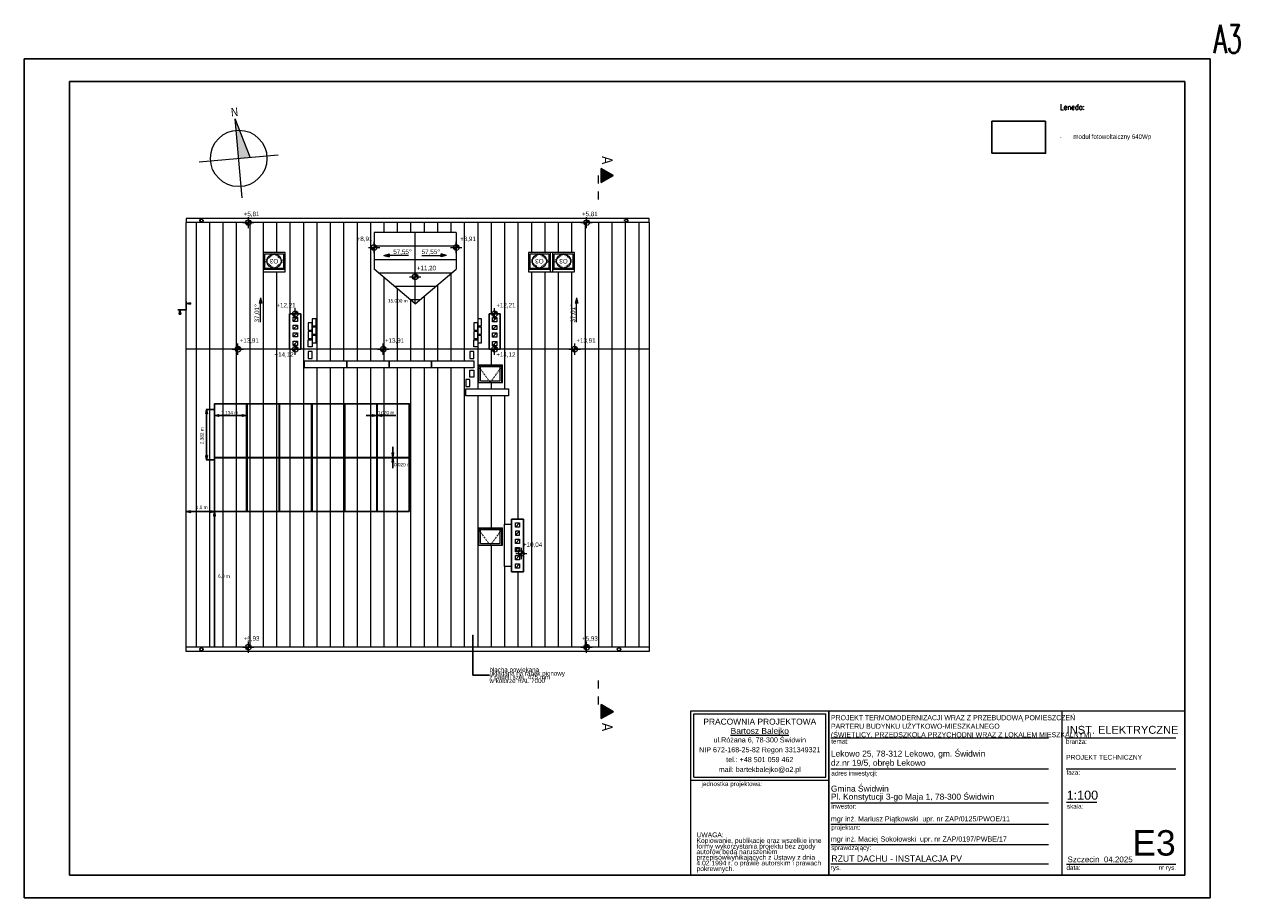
# Model space of a CAD drawing. Extents: x -558982 to 5119495, y -5290134 to 97908.
# Tile 247 of 256: x -385135 to -342093, y 13655 to 44580. Entities that reach past the tile are written whole.
import ezdxf

# ---------------------------------------------------------------- set-up
doc = ezdxf.new("R2010")
doc.units = 0
doc.header["$MEASUREMENT"] = 0
doc.linetypes.add('Dashed', pattern=[564.444447, 282.222223, -282.222223])
doc.linetypes.add('Hidden Line', pattern=[50, 25, -25])
doc.layers.get('0').update_dxf_attribs({"color": 252})
for name, color, linetype in [('$ IE TABELA', 7, 'Continuous'), ('DIMENSIONS', 7, 'Continuous'), ('MODULES', 7, 'Continuous')]:
    doc.layers.add(name, color=color, linetype=linetype)
for name, color, linetype, lineweight in [('$ IE_OPISY', 7, 'Continuous', 25), ('$ IE_SCHEMAT', 7, 'Continuous', 0), ('0_Nr_Pióra__21', 252, 'Continuous', 9), ('Arch dachowki_Nr_Pióra__81', 252, 'Continuous', 9), ('Arch okna_Nr_Pióra__21', 252, 'Continuous', 9), ('Arch okna_Nr_Pióra__41', 252, 'Continuous', 15), ('Arch opisy okien_Nr_Pióra__9', 252, 'Continuous', 13), ('Arch opisy_Nr_Pióra__1', 252, 'Continuous', 25), ('Arch opisy_Nr_Pióra__21', 252, 'Continuous', 9), ('Arch opisy_Nr_Pióra__9', 252, 'Continuous', 13), ('ARCH TABELA_Nr_Pióra__1', 252, 'Continuous', 25), ('ARCH TABELA_Nr_Pióra__21', 252, 'Continuous', 9), ('ARCH TABELA_Nr_Pióra__7', 252, 'Continuous', 13), ('Arch tabelki_Nr_Pióra__21', 252, 'Continuous', 9), ('arch wypelnienia_Nr_Pióra__21', 252, 'Continuous', 9), ('Arch wyposazenie_Nr_Pióra__21', 252, 'Continuous', 9), ('INWENT DACH_Nr_Pióra__21', 252, 'Continuous', 9), ('INWENT DACH_Nr_Pióra__41', 252, 'Continuous', 15), ('INWENT OPISY_Nr_Pióra__21', 252, 'Continuous', 9), ('INWENT OPISY_Nr_Pióra__41', 252, 'Continuous', 15), ('INWENT RURY SPUSTOWE_Nr_Pióra__21', 252, 'Continuous', 9), ('INWENT RZĘDNE_Nr_Pióra__21', 252, 'Continuous', 9), ('INWENT.ŚCIANY_Nr_Pióra__1', 252, 'Continuous', 25), ('Istniejące kominy_Nr_Pióra__21', 252, 'Continuous', 9)]:
    doc.layers.add(name, color=color, linetype=linetype, lineweight=lineweight)
doc.styles.add('GENERATED_STYLE_10', font='arial.ttf')
doc.styles.add('GENERATED_STYLE_2', font='ARIALN.TTF')
doc.styles.add('GENERATED_STYLE_4', font='ARIALN.TTF')
doc.styles.add('GENERATED_STYLE_5', font='ARIALN.TTF')
doc.styles.add('GENERATED_STYLE_7', font='arial.ttf')
doc.styles.add('GENERATED_STYLE_8', font='arial.ttf')
doc.styles.add('GENERATED_STYLE_9', font='arial.ttf')
doc.styles.add('ROMANS', font='romans.shx', dxfattribs={"width": 0.85})
doc.styles.add('Solskiego 3 - PB po popr_CZYSTY$0$GENERATED_STYLE_1', font='txt')
doc.styles.get("Standard").update_dxf_attribs({"font": 'arial.ttf', "bigfont": 'BIGFONT.SHX'})
doc.dimstyles.new('GENERATED_STYLE__7', dxfattribs={"dimtxt": 0.18, "dimasz": 109.44, "dimexe": 0.18, "dimexo": 0.0625, "dimgap": 0.09, "dimtad": 0, "dimtih": 1, "dimtoh": 1, "dimdec": 4, "dimzin": 0, "dimdsep": 46, "dimcen": 0.09, "dimadec": 0, "dimazin": 0, "dimtfac": 1, "dimtdec": 4, "dimtmove": 0, "dimatfit": 3, "dimldrblk": 'ARROWHEAD_11', "dimfxl": 1, "dimtolj": 1, "dimtzin": 0, "dimarcsym": 0})

# ---------------------------------------------------------------- blocks, each defined once
blk = doc.blocks.new('ARROWHEAD_11')
at = {"color": 0, "linetype": 'Continuous', "lineweight": 0}
blk.add_line((0, 0), (-1, 0), dxfattribs=at)
at = {"color": 0, "linetype": 'Continuous', "lineweight": 0, "const_width": 0.25, "flags": 128}
blk.add_lwpolyline([(-0.125, 0, 1), (0.125, 0, 1)], format="xyb", close=True, dxfattribs=at)
blk = doc.blocks.new('a3eee')
at = {"layer": '$ IE TABELA'}
for p, q in [((19730.8, 4176.8), (19730.8, 1206.8)), ((23930.8, 4176.8), (19730.8, 4176.8)), ((23930.8, 1206.8), (23930.8, 4176.8)), ((19890.8, 4096.8), (19890.8, 1286.8)), ((23840.8, 4096.8), (19890.8, 4096.8)), ((23840.8, 1286.8), (23840.8, 4096.8)), ((19890.8, 1286.8), (23840.8, 1286.8)), ((19730.8, 1206.8), (23930.8, 1206.8))]:
    blk.add_line(p, q, dxfattribs=at)
at = {"layer": '$ IE TABELA', "style": 'ROMANS', "width": 0.6168}
blk.add_text('A3', height=100, dxfattribs=at).set_placement((23941.8, 4197.5))

msp = doc.modelspace()

# ---------------------------------------------------------------- hatches: boundary and pattern name
at = {"layer": 'arch wypelnienia_Nr_Pióra__21', "linetype": 'Continuous'}
msp.add_hatch(color=8, dxfattribs=at).paths.add_polyline_path([(-377669, 41229), (-377135, 39871), (-377543, 39834)], flags=0)
at = {"layer": 'INWENT DACH_Nr_Pióra__21', "linetype": 'Continuous'}
for points in [[(-372400, 36398), (-372213, 36448), (-372213, 36348)], [(-370186, 36398), (-370373, 36348), (-370373, 36448)], [(-376773, 34897), (-376723, 34710), (-376823, 34710)], [(-365578, 34897), (-365528, 34710), (-365628, 34710)]]:
    msp.add_hatch(color=8, dxfattribs=at).paths.add_polyline_path(points, flags=0)
at = {"layer": 'INWENT OPISY_Nr_Pióra__21', "linetype": 'Continuous'}
for points in [[(-364272, 39224), (-364708, 38979), (-364708, 39479)], [(-364272, 20241), (-364708, 19997), (-364708, 20497)]]:
    msp.add_hatch(color=8, dxfattribs=at).paths.add_polyline_path(points, flags=0)
at = {"layer": 'INWENT RZĘDNE_Nr_Pióra__21', "linetype": 'Continuous'}
for points in [[(-377201, 37557), (-377301, 37557), (-377294, 37519), (-377272, 37487), (-377240, 37465), (-377201, 37457)], [(-377201, 37557), (-377101, 37557), (-377109, 37596), (-377131, 37628), (-377163, 37650), (-377201, 37657)], [(-365221, 37557), (-365321, 37557), (-365313, 37519), (-365291, 37487), (-365259, 37465), (-365221, 37457)], [(-365221, 37557), (-365121, 37557), (-365128, 37596), (-365150, 37628), (-365183, 37650), (-365221, 37657)], [(-372750, 36674), (-372850, 36674), (-372842, 36636), (-372821, 36603), (-372788, 36582), (-372750, 36574)], [(-372750, 36674), (-372650, 36674), (-372657, 36712), (-372679, 36745), (-372712, 36766), (-372750, 36774)], [(-369836, 36674), (-369936, 36674), (-369929, 36636), (-369907, 36603), (-369875, 36582), (-369836, 36574)], [(-369836, 36674), (-369736, 36674), (-369744, 36712), (-369766, 36745), (-369798, 36766), (-369836, 36774)], [(-371293, 35640), (-371193, 35640), (-371201, 35678), (-371222, 35710), (-371255, 35732), (-371293, 35740)], [(-371293, 35640), (-371393, 35640), (-371385, 35602), (-371364, 35569), (-371331, 35547), (-371293, 35540)], [(-375538, 34326), (-375638, 34326), (-375630, 34288), (-375609, 34255), (-375576, 34234), (-375538, 34226)], [(-375538, 34326), (-375438, 34326), (-375446, 34364), (-375467, 34397), (-375500, 34419), (-375538, 34426)], [(-368478, 34326), (-368578, 34326), (-368570, 34288), (-368549, 34255), (-368516, 34234), (-368478, 34226)], [(-368478, 34326), (-368378, 34326), (-368386, 34364), (-368407, 34397), (-368440, 34419), (-368478, 34426)], [(-377568, 33076), (-377468, 33076), (-377476, 33114), (-377497, 33147), (-377530, 33169), (-377568, 33176)], [(-375538, 33076), (-375438, 33076), (-375446, 33114), (-375467, 33147), (-375500, 33169), (-375538, 33176)], [(-372422, 33076), (-372322, 33076), (-372330, 33114), (-372352, 33147), (-372384, 33169), (-372422, 33176)], [(-368478, 33076), (-368378, 33076), (-368386, 33114), (-368407, 33147), (-368440, 33169), (-368478, 33176)], [(-365643, 33076), (-365543, 33076), (-365551, 33114), (-365572, 33147), (-365605, 33169), (-365643, 33176)], [(-377568, 33076), (-377668, 33076), (-377660, 33038), (-377639, 33005), (-377606, 32984), (-377568, 32976)], [(-375538, 33076), (-375638, 33076), (-375630, 33038), (-375609, 33005), (-375576, 32984), (-375538, 32976)], [(-372422, 33076), (-372522, 33076), (-372515, 33038), (-372493, 33005), (-372461, 32984), (-372422, 32976)], [(-368478, 33076), (-368578, 33076), (-368570, 33038), (-368549, 33005), (-368516, 32984), (-368478, 32976)], [(-365643, 33076), (-365743, 33076), (-365735, 33038), (-365714, 33005), (-365681, 32984), (-365643, 32976)], [(-367533, 25847), (-367633, 25847), (-367625, 25809), (-367604, 25777), (-367571, 25755), (-367533, 25747)], [(-367533, 25847), (-367433, 25847), (-367440, 25886), (-367462, 25918), (-367495, 25940), (-367533, 25947)], [(-377201, 22525), (-377301, 22525), (-377294, 22487), (-377272, 22454), (-377240, 22433), (-377201, 22425)], [(-377201, 22525), (-377101, 22525), (-377109, 22563), (-377131, 22596), (-377163, 22618), (-377201, 22625)], [(-365221, 22525), (-365321, 22525), (-365313, 22487), (-365291, 22454), (-365259, 22433), (-365221, 22425)], [(-365221, 22525), (-365121, 22525), (-365128, 22563), (-365150, 22596), (-365183, 22618), (-365221, 22625)]]:
    msp.add_hatch(color=8, dxfattribs=at).paths.add_polyline_path(points, flags=0)

# ---------------------------------------------------------------- linework, layer by layer
at = {"layer": 'Arch dachowki_Nr_Pióra__81', "color": 8, "linetype": 'Continuous'}
for p, q in [((-379041, 22525), (-379041, 37557)), ((-378566, 22525), (-378566, 37557)), ((-378091, 22525), (-378091, 37557)), ((-377616, 22525), (-377616, 37557)), ((-377141, 22525), (-377141, 37557)), ((-376666, 36501), (-376666, 37557)), ((-376191, 36501), (-376191, 37557)), ((-375716, 34326), (-375716, 37557)), ((-375241, 22525), (-375241, 37557)), ((-374766, 32662), (-374766, 37557)), ((-374291, 32662), (-374291, 37557)), ((-373816, 32662), (-373816, 37557)), ((-373341, 32662), (-373341, 37557)), ((-372866, 32662), (-372866, 37557)), ((-372391, 37206), (-372391, 37557)), ((-371916, 37206), (-371916, 37557)), ((-371441, 37206), (-371441, 37557)), ((-370966, 37206), (-370966, 37557)), ((-370491, 37206), (-370491, 37557)), ((-370016, 37206), (-370016, 37557)), ((-369541, 32662), (-369541, 37557)), ((-369066, 34155), (-369066, 37557)), ((-368591, 34326), (-368591, 37557)), ((-368116, 31672), (-368116, 37557)), ((-367641, 27056), (-367641, 37557)), ((-367166, 36501), (-367166, 37557)), ((-366691, 36501), (-366691, 37557)), ((-366216, 36501), (-366216, 37557)), ((-365741, 36501), (-365741, 37557)), ((-365266, 22525), (-365266, 37557)), ((-364791, 22525), (-364791, 37557)), ((-364316, 22525), (-364316, 37557)), ((-363841, 22525), (-363841, 37557)), ((-363366, 22525), (-363366, 37557)), ((-372750, 36731), (-369836, 36731)), ((-372750, 36256), (-369836, 36256)), ((-376666, 22525), (-376666, 35816)), ((-376191, 22525), (-376191, 35816)), ((-372597, 35781), (-369990, 35781)), ((-370016, 32662), (-370016, 35759)), ((-367166, 22525), (-367166, 35816)), ((-366691, 22525), (-366691, 35816)), ((-366216, 22525), (-366216, 35816)), ((-365741, 22525), (-365741, 35816)), ((-372391, 32662), (-372391, 35608)), ((-372032, 35306), (-370554, 35306)), ((-370491, 32662), (-370491, 35359)), ((-371916, 32662), (-371916, 35208)), ((-370966, 32662), (-370966, 34959)), ((-371468, 34831), (-371118, 34831)), ((-371441, 32662), (-371441, 34808)), ((-369066, 31672), (-369066, 33306)), ((-375716, 22525), (-375716, 33076)), ((-368591, 32522), (-368591, 33076)), ((-374766, 22525), (-374766, 32412)), ((-374291, 22525), (-374291, 32412)), ((-373816, 22525), (-373816, 32412)), ((-373341, 22525), (-373341, 32412)), ((-372866, 22525), (-372866, 32412)), ((-372391, 22525), (-372391, 32412)), ((-371916, 22525), (-371916, 32412)), ((-371441, 22525), (-371441, 32412)), ((-370966, 22525), (-370966, 32412)), ((-370491, 22525), (-370491, 32412)), ((-370016, 22525), (-370016, 32412)), ((-369541, 22525), (-369541, 32412)), ((-368591, 31672), (-368591, 31902)), ((-369066, 22525), (-369066, 31422)), ((-368591, 26752), (-368591, 31422)), ((-368116, 26876), (-368116, 31422)), ((-368591, 22525), (-368591, 26132)), ((-368116, 22525), (-368116, 25376)), ((-367641, 22525), (-367641, 25196))]:
    msp.add_line(p, q, dxfattribs=at)
at = {"layer": 'Arch okna_Nr_Pióra__21', "color": 8, "linetype": 'Continuous'}
for p, q in [((-369063, 32522), (-368203, 32522)), ((-369063, 31902), (-369063, 32522)), ((-369063, 32499), (-368203, 32499)), ((-369063, 32473), (-368203, 32473)), ((-369043, 31902), (-369043, 32473)), ((-369043, 32459), (-368223, 32459)), ((-368983, 31962), (-368983, 32459)), ((-368283, 31962), (-368283, 32459)), ((-368223, 31902), (-368223, 32473)), ((-368203, 31902), (-368203, 32522)), ((-369063, 31902), (-368203, 31902)), ((-368983, 31962), (-368283, 31962)), ((-369063, 26132), (-369063, 26752)), ((-369063, 26752), (-368203, 26752)), ((-369063, 26729), (-368203, 26729)), ((-369063, 26703), (-368203, 26703)), ((-369043, 26132), (-369043, 26703)), ((-369043, 26689), (-368223, 26689)), ((-368983, 26192), (-368983, 26689)), ((-368283, 26192), (-368283, 26689)), ((-368223, 26132), (-368223, 26703)), ((-368203, 26132), (-368203, 26752)), ((-369063, 26132), (-368203, 26132)), ((-368983, 26192), (-368283, 26192))]:
    msp.add_line(p, q, dxfattribs=at)
at = {"layer": 'Arch okna_Nr_Pióra__21', "color": 8, "linetype": 'Hidden Line'}
for p, q in [((-368633, 31902), (-369043, 32459)), ((-368633, 31902), (-368223, 32459)), ((-368633, 26132), (-369043, 26689)), ((-368633, 26132), (-368223, 26689))]:
    msp.add_line(p, q, dxfattribs=at)
at = {"layer": 'Arch okna_Nr_Pióra__41', "color": 8, "linetype": 'Continuous'}
for p, q in [((-375898, 36501), (-376678, 36501)), ((-376678, 36501), (-376678, 35816)), ((-376618, 35939), (-376618, 36455)), ((-376618, 36455), (-375958, 36455)), ((-375958, 36455), (-375958, 35939)), ((-375898, 35816), (-375898, 36501)), ((-366466, 36501), (-367283, 36501)), ((-367283, 36501), (-367283, 35816)), ((-367223, 35939), (-367223, 36455)), ((-367223, 36455), (-366563, 36455)), ((-366563, 36455), (-366563, 35939)), ((-366503, 35816), (-366503, 36501)), ((-365648, 36501), (-366466, 36501)), ((-366428, 36501), (-366428, 35816)), ((-366368, 35939), (-366368, 36455)), ((-366368, 36455), (-365708, 36455)), ((-365708, 36455), (-365708, 35939)), ((-365648, 35816), (-365648, 36501)), ((-375898, 35893), (-376678, 35893)), ((-376678, 35816), (-375898, 35816)), ((-375958, 35939), (-376618, 35939)), ((-366503, 35893), (-367283, 35893)), ((-367283, 35816), (-366466, 35816)), ((-366563, 35939), (-367223, 35939)), ((-366466, 35816), (-365648, 35816)), ((-365648, 35893), (-366428, 35893)), ((-365708, 35939), (-366368, 35939))]:
    msp.add_line(p, q, dxfattribs=at)
at = {"layer": 'Arch okna_Nr_Pióra__41', "color": 8, "linetype": 'Hidden Line'}
for p, q in [((-376288, 36455), (-376618, 36197)), ((-376288, 35939), (-376618, 36197)), ((-376288, 36455), (-375958, 36197)), ((-376288, 35939), (-375958, 36197)), ((-366893, 36455), (-367223, 36197)), ((-366893, 35939), (-367223, 36197)), ((-366893, 36455), (-366563, 36197)), ((-366893, 35939), (-366563, 36197)), ((-366038, 36455), (-366368, 36197)), ((-366038, 35939), (-366368, 36197)), ((-366038, 36455), (-365708, 36197)), ((-366038, 35939), (-365708, 36197))]:
    msp.add_line(p, q, dxfattribs=at)
at = {"layer": 'Arch opisy_Nr_Pióra__9', "color": 8, "linetype": 'Continuous'}
for centre in [(-376288, 36197), (-366893, 36197), (-366038, 36197)]:
    msp.add_circle(centre, 250, dxfattribs=at)
at = {"layer": 'ARCH TABELA_Nr_Pióra__21', "color": 8, "linetype": 'Continuous'}
for p, q in [((-377418, 38440), (-377669, 41229)), ((-377135, 39871), (-377669, 41229)), ((-378938, 39709), (-376149, 39960))]:
    msp.add_line(p, q, dxfattribs=at)
at = {"layer": 'ARCH TABELA_Nr_Pióra__21', "color": 0, "linetype": 'Continuous'}
for p, q in [((-361535, 14455), (-361535, 20266)), ((-361535, 20266), (-356641, 20266)), ((-361535, 17819), (-361535, 20266)), ((-361535, 20266), (-344035, 20266)), ((-356641, 20266), (-356641, 14455)), ((-356641, 17819), (-356641, 20266)), ((-348397, 20266), (-348397, 14455)), ((-344035, 20266), (-344035, 14455)), ((-361429, 17926), (-361429, 20160)), ((-361429, 20160), (-356748, 20160)), ((-356748, 17926), (-356748, 20160)), ((-356641, 14455), (-356641, 19866)), ((-356569, 19310), (-348869, 19310)), ((-348257, 19310), (-344358, 19310)), ((-356569, 18216), (-348869, 18216)), ((-348240, 18216), (-344358, 18216)), ((-361535, 17819), (-356641, 17819)), ((-361429, 17926), (-356748, 17926)), ((-356569, 17016), (-348869, 17016)), ((-348228, 17033), (-347149, 17033)), ((-356569, 16256), (-348869, 16256)), ((-356569, 15542), (-348869, 15542)), ((-356569, 14855), (-348869, 14855)), ((-348228, 14837), (-345946, 14837)), ((-345946, 14837), (-344358, 14837)), ((-361535, 14455), (-356641, 14455)), ((-344035, 14455), (-356641, 14455))]:
    msp.add_line(p, q, dxfattribs=at)
at = {"layer": 'ARCH TABELA_Nr_Pióra__21', "color": 8, "linetype": 'Continuous'}
msp.add_circle((-377543, 39834), 1000, dxfattribs=at)
at = {"layer": 'Arch wyposazenie_Nr_Pióra__21', "color": 8, "linetype": 'Continuous'}
for p, q in [((-374938, 34005), (-375078, 34005)), ((-375078, 34005), (-375078, 33755)), ((-374938, 34155), (-374938, 33905)), ((-374798, 34155), (-374938, 34155)), ((-374938, 33755), (-374938, 34005)), ((-374798, 33905), (-374798, 34155)), ((-369078, 34005), (-369218, 34005)), ((-369218, 34005), (-369218, 33755)), ((-369078, 34155), (-369078, 33905)), ((-368938, 34155), (-369078, 34155)), ((-369078, 33755), (-369078, 34005)), ((-368938, 33905), (-368938, 34155)), ((-375078, 33755), (-374938, 33755)), ((-374938, 33706), (-375078, 33706)), ((-375078, 33706), (-375078, 33456)), ((-374938, 33905), (-374798, 33905)), ((-374938, 33855), (-374938, 33605)), ((-374798, 33855), (-374938, 33855)), ((-374938, 33456), (-374938, 33706)), ((-374938, 33605), (-374798, 33605)), ((-374798, 33605), (-374798, 33855)), ((-369218, 33755), (-369078, 33755)), ((-369078, 33706), (-369218, 33706)), ((-369218, 33706), (-369218, 33456)), ((-369078, 33905), (-368938, 33905)), ((-369078, 33855), (-369078, 33605)), ((-368938, 33855), (-369078, 33855)), ((-369078, 33456), (-369078, 33706)), ((-369078, 33605), (-368938, 33605)), ((-368938, 33605), (-368938, 33855)), ((-375078, 33456), (-374938, 33456)), ((-375078, 33406), (-374938, 33406)), ((-375078, 33156), (-375078, 33406)), ((-374938, 33156), (-375078, 33156)), ((-374938, 33556), (-374938, 33306)), ((-374798, 33556), (-374938, 33556)), ((-374938, 33406), (-374938, 33156)), ((-374938, 33306), (-374798, 33306)), ((-374798, 33306), (-374798, 33556)), ((-369218, 33456), (-369078, 33456)), ((-369218, 33406), (-369078, 33406)), ((-369218, 33156), (-369218, 33406)), ((-369078, 33156), (-369218, 33156)), ((-369078, 33556), (-369078, 33306)), ((-368938, 33556), (-369078, 33556)), ((-369078, 33406), (-369078, 33156)), ((-369078, 33306), (-368938, 33306)), ((-368938, 33306), (-368938, 33556)), ((-375078, 32992), (-375078, 32742)), ((-374938, 32992), (-375078, 32992)), ((-375078, 32742), (-374938, 32742)), ((-374938, 32742), (-374938, 32992)), ((-369353, 32992), (-369353, 32742)), ((-369213, 32992), (-369353, 32992)), ((-369353, 32742), (-369213, 32742)), ((-369213, 32742), (-369213, 32992)), ((-375213, 32412), (-375213, 32662)), ((-375213, 32662), (-373713, 32662)), ((-373713, 32412), (-375213, 32412)), ((-373713, 32412), (-373713, 32662)), ((-373713, 32662), (-372213, 32662)), ((-373713, 32662), (-373713, 32412)), ((-372213, 32412), (-373713, 32412)), ((-372213, 32412), (-372213, 32662)), ((-372213, 32662), (-370713, 32662)), ((-372213, 32662), (-372213, 32412)), ((-370713, 32412), (-372213, 32412)), ((-370713, 32662), (-369213, 32662)), ((-370713, 32412), (-370713, 32662)), ((-370713, 32662), (-370713, 32412)), ((-369213, 32412), (-370713, 32412)), ((-369353, 32082), (-369353, 32332)), ((-369353, 32332), (-369213, 32332)), ((-369213, 32662), (-369213, 32412)), ((-369213, 32332), (-369213, 32082)), ((-369493, 32002), (-369493, 31752)), ((-369353, 32002), (-369493, 32002)), ((-369213, 32082), (-369353, 32082)), ((-369353, 31752), (-369353, 32002)), ((-369493, 31752), (-369353, 31752)), ((-369493, 31422), (-369493, 31672)), ((-369493, 31672), (-367993, 31672)), ((-367993, 31422), (-369493, 31422)), ((-367993, 31672), (-367993, 31422)), ((-368128, 26876), (-367878, 26876)), ((-368128, 25376), (-368128, 26876)), ((-367878, 26876), (-367878, 25376)), ((-367878, 25376), (-368128, 25376))]:
    msp.add_line(p, q, dxfattribs=at)
at = {"layer": 'DIMENSIONS', "color": 8}
for p, q in [((-379398, 34467), (-379698, 34467)), ((-379649, 34317), (-379623, 34467)), ((-379623, 34467), (-379597, 34317)), ((-379398, 34467), (-379398, 34767)), ((-379398, 34692), (-379248, 34719)), ((-379248, 34666), (-379398, 34692)), ((-379248, 34719), (-379248, 34666)), ((-379597, 34317), (-379649, 34317))]:
    msp.add_line(p, q, dxfattribs=at)
at = {"layer": 'DIMENSIONS', "color": 0}
for points in [[(-378678, 30945), (-378652, 30795), (-378705, 30795), (-378678, 30945)], [(-378399, 30945), (-378699, 30945)], [(-378678, 29157), (-378678, 30945)], [(-378399, 30729), (-378249, 30756), (-378249, 30703), (-378399, 30729)], [(-378399, 30729), (-377266, 30729)], [(-377266, 30729), (-377416, 30703), (-377416, 30756), (-377266, 30729)], [(-373029, 30729), (-371974, 30729)], [(-372654, 30729), (-372804, 30703), (-372804, 30756), (-372654, 30729)], [(-372634, 30729), (-372484, 30756), (-372484, 30703), (-372634, 30729)], [(-378678, 29157), (-378705, 29307), (-378652, 29307), (-378678, 29157)], [(-372084, 29248), (-372111, 29398), (-372058, 29398), (-372084, 29248)], [(-372084, 29623), (-372084, 28868)], [(-378399, 29157), (-378699, 29157)], [(-372084, 29228), (-372058, 29078), (-372111, 29078), (-372084, 29228)], [(-379398, 27325), (-379248, 27352), (-379248, 27299), (-379398, 27325)], [(-379398, 27325), (-378399, 27325)], [(-378399, 27325), (-378549, 27299), (-378549, 27352), (-378399, 27325)], [(-378399, 27325), (-378373, 27175), (-378425, 27175), (-378399, 27325)], [(-378399, 27325), (-378399, 22525)]]:
    msp.add_lwpolyline(points, dxfattribs=at)
at = {"layer": 'INWENT DACH_Nr_Pióra__21', "color": 8, "linetype": 'Continuous'}
for p, q in [((-378888, 37632), (-378948, 37632)), ((-378863, 37657), (-378863, 37717)), ((-378863, 37607), (-378863, 37547)), ((-378838, 37632), (-378778, 37632)), ((-363843, 37632), (-363903, 37632)), ((-363818, 37657), (-363818, 37717)), ((-363818, 37607), (-363818, 37547)), ((-363793, 37632), (-363733, 37632)), ((-369836, 37206), (-372750, 37206)), ((-372750, 37206), (-372750, 35910)), ((-371293, 34683), (-371293, 37206)), ((-369836, 37206), (-369836, 35910)), ((-372400, 36398), (-372213, 36448)), ((-372400, 36398), (-372213, 36348)), ((-372213, 36448), (-372213, 36348)), ((-371532, 36398), (-372213, 36398)), ((-371054, 36398), (-370373, 36398)), ((-370186, 36398), (-370373, 36448)), ((-370373, 36348), (-370373, 36448)), ((-370186, 36398), (-370373, 36348)), ((-371293, 34683), (-372750, 35910)), ((-371293, 34683), (-369836, 35910)), ((-376773, 34897), (-376823, 34710)), ((-376773, 34897), (-376723, 34710)), ((-365578, 34897), (-365628, 34710)), ((-365578, 34897), (-365528, 34710)), ((-376723, 34710), (-376823, 34710)), ((-376773, 34030), (-376773, 34710)), ((-365528, 34710), (-365628, 34710)), ((-365578, 34030), (-365578, 34710)), ((-378888, 22450), (-378948, 22450)), ((-378863, 22475), (-378863, 22535)), ((-378863, 22425), (-378863, 22365)), ((-378838, 22450), (-378778, 22450)), ((-364098, 22450), (-364158, 22450)), ((-364073, 22475), (-364073, 22535)), ((-364073, 22425), (-364073, 22365)), ((-364048, 22450), (-363988, 22450))]:
    msp.add_line(p, q, dxfattribs=at)
for centre in [(-378863, 37632), (-363818, 37632), (-378863, 22450), (-364073, 22450)]:
    msp.add_circle(centre, 55, dxfattribs=at)
at = {"layer": 'INWENT DACH_Nr_Pióra__41', "color": 8, "linetype": 'Continuous'}
for p, q in [((-379398, 22525), (-379398, 37557)), ((-363008, 37557), (-379398, 37557)), ((-363008, 37557), (-363008, 22525)), ((-363008, 33076), (-379398, 33076)), ((-363008, 22525), (-379398, 22525))]:
    msp.add_line(p, q, dxfattribs=at)
at = {"layer": 'INWENT OPISY_Nr_Pióra__41', "color": 8, "linetype": 'Dashed'}
for p, q in [((-364808, 39224), (-364808, 38124)), ((-364808, 21341), (-364808, 20241))]:
    msp.add_line(p, q, dxfattribs=at)
at = {"layer": 'INWENT OPISY_Nr_Pióra__41', "color": 8, "linetype": 'Continuous'}
for p, q in [((-364708, 38979), (-364708, 39479)), ((-364272, 39224), (-364708, 39479)), ((-364708, 38979), (-364272, 39224)), ((-364708, 19997), (-364708, 20497)), ((-364272, 20241), (-364708, 20497)), ((-364708, 19997), (-364272, 20241))]:
    msp.add_line(p, q, dxfattribs=at)
at = {"layer": 'INWENT RURY SPUSTOWE_Nr_Pióra__21', "color": 8, "linetype": 'Continuous'}
for p, q in [((-363008, 37707), (-379398, 37707)), ((-379398, 37707), (-379398, 37557)), ((-363008, 37557), (-363008, 37707)), ((-379398, 22375), (-379398, 22525)), ((-363008, 22525), (-363008, 22375)), ((-363008, 22375), (-379398, 22375))]:
    msp.add_line(p, q, dxfattribs=at)
msp.add_circle((-367668, 25981), 55, dxfattribs=at)
at = {"layer": 'INWENT RZĘDNE_Nr_Pióra__21', "color": 8, "linetype": 'Continuous'}
for p, q in [((-377401, 37557), (-377001, 37557)), ((-377201, 37357), (-377201, 37757)), ((-365421, 37557), (-365021, 37557)), ((-365221, 37357), (-365221, 37757)), ((-372950, 36674), (-372550, 36674)), ((-372750, 36474), (-372750, 36874)), ((-370036, 36674), (-369636, 36674)), ((-369836, 36474), (-369836, 36874)), ((-371293, 35440), (-371293, 35840)), ((-371493, 35640), (-371093, 35640)), ((-375538, 34126), (-375538, 34526)), ((-368478, 34126), (-368478, 34526)), ((-375738, 34326), (-375338, 34326)), ((-368678, 34326), (-368278, 34326)), ((-377568, 32876), (-377568, 33276)), ((-375538, 32876), (-375538, 33276)), ((-372422, 32876), (-372422, 33276)), ((-368478, 32876), (-368478, 33276)), ((-365643, 32876), (-365643, 33276)), ((-377768, 33076), (-377368, 33076)), ((-375738, 33076), (-375338, 33076)), ((-372622, 33076), (-372222, 33076)), ((-368678, 33076), (-368278, 33076)), ((-365843, 33076), (-365443, 33076)), ((-367733, 25847), (-367333, 25847)), ((-367533, 25647), (-367533, 26047)), ((-377401, 22525), (-377001, 22525)), ((-377201, 22325), (-377201, 22725)), ((-365421, 22525), (-365021, 22525)), ((-365221, 22325), (-365221, 22725))]:
    msp.add_line(p, q, dxfattribs=at)
for centre in [(-377201, 37557), (-365221, 37557), (-372750, 36674), (-369836, 36674), (-371293, 35640), (-375538, 34326), (-368478, 34326), (-377568, 33076), (-375538, 33076), (-372422, 33076), (-368478, 33076), (-365643, 33076), (-367533, 25847), (-377201, 22525), (-365221, 22525)]:
    msp.add_circle(centre, 100, dxfattribs=at)
at = {"layer": 'INWENT.ŚCIANY_Nr_Pióra__1', "color": 8, "linetype": 'Continuous'}
for p, q in [((-375738, 34326), (-375738, 33076)), ((-375738, 34326), (-375338, 34326)), ((-375338, 34326), (-375338, 33076)), ((-368678, 34326), (-368678, 33076)), ((-368678, 34326), (-368278, 34326)), ((-368278, 34326), (-368278, 33076)), ((-375338, 33076), (-375738, 33076)), ((-368278, 33076), (-368678, 33076)), ((-367878, 27056), (-367458, 27056)), ((-367878, 27056), (-367878, 25196)), ((-367458, 27056), (-367458, 25196)), ((-367878, 25196), (-367458, 25196))]:
    msp.add_line(p, q, dxfattribs=at)
at = {"layer": 'Istniejące kominy_Nr_Pióra__21', "color": 8, "linetype": 'Continuous'}
for p, q in [((-375613, 34061), (-375613, 34211)), ((-375613, 34211), (-375463, 34211)), ((-375613, 34061), (-375463, 34211)), ((-375463, 34061), (-375613, 34061)), ((-375463, 34211), (-375463, 34061)), ((-368553, 34051), (-368553, 34201)), ((-368553, 34201), (-368403, 34201)), ((-368553, 34051), (-368403, 34201)), ((-368403, 34051), (-368553, 34051)), ((-368403, 34201), (-368403, 34051)), ((-375613, 33781), (-375613, 33931)), ((-375613, 33931), (-375463, 33931)), ((-375613, 33781), (-375463, 33931)), ((-375463, 33781), (-375613, 33781)), ((-375613, 33511), (-375613, 33661)), ((-375613, 33661), (-375463, 33661)), ((-375613, 33511), (-375463, 33661)), ((-375463, 33931), (-375463, 33781)), ((-375463, 33661), (-375463, 33511)), ((-368553, 33771), (-368553, 33921)), ((-368553, 33921), (-368403, 33921)), ((-368553, 33771), (-368403, 33921)), ((-368403, 33771), (-368553, 33771)), ((-368553, 33501), (-368553, 33651)), ((-368553, 33651), (-368403, 33651)), ((-368553, 33501), (-368403, 33651)), ((-368403, 33921), (-368403, 33771)), ((-368403, 33651), (-368403, 33501)), ((-375463, 33511), (-375613, 33511)), ((-375613, 33211), (-375613, 33361)), ((-375613, 33361), (-375463, 33361)), ((-375613, 33211), (-375463, 33361)), ((-375463, 33211), (-375613, 33211)), ((-375463, 33361), (-375463, 33211)), ((-368403, 33501), (-368553, 33501)), ((-368553, 33201), (-368553, 33351)), ((-368553, 33351), (-368403, 33351)), ((-368553, 33201), (-368403, 33351)), ((-368403, 33201), (-368553, 33201)), ((-368403, 33351), (-368403, 33201)), ((-367743, 26776), (-367743, 26926)), ((-367743, 26926), (-367593, 26926)), ((-367743, 26776), (-367593, 26926)), ((-367593, 26776), (-367743, 26776)), ((-367593, 26926), (-367593, 26776)), ((-367593, 26636), (-367743, 26636)), ((-367743, 26636), (-367743, 26486)), ((-367743, 26486), (-367593, 26636)), ((-367743, 26486), (-367593, 26486)), ((-367743, 26196), (-367743, 26346)), ((-367743, 26346), (-367593, 26346)), ((-367743, 26196), (-367593, 26346)), ((-367593, 26486), (-367593, 26636)), ((-367593, 26346), (-367593, 26196)), ((-367593, 26196), (-367743, 26196)), ((-367743, 25906), (-367743, 26056)), ((-367743, 26056), (-367593, 26056)), ((-367593, 25906), (-367743, 25906)), ((-367593, 26056), (-367593, 25906)), ((-367743, 25616), (-367743, 25766)), ((-367743, 25766), (-367593, 25766)), ((-367743, 25616), (-367593, 25766)), ((-367593, 25616), (-367743, 25616)), ((-367743, 25326), (-367743, 25476)), ((-367743, 25476), (-367593, 25476)), ((-367743, 25326), (-367593, 25476)), ((-367593, 25766), (-367593, 25616)), ((-367593, 25476), (-367593, 25326)), ((-367593, 25326), (-367743, 25326))]:
    msp.add_line(p, q, dxfattribs=at)
at = {"layer": 'MODULES', "color": 5}
for points in [[(-348967, 41147), (-348967, 40014), (-350867, 40014), (-350867, 41147), (-348967, 41147)], [(-377266, 29245), (-378399, 29245), (-378399, 31145), (-377266, 31145), (-377266, 29245)], [(-376113, 29245), (-377246, 29245), (-377246, 31145), (-376113, 31145), (-376113, 29245)], [(-374960, 29245), (-376093, 29245), (-376093, 31145), (-374960, 31145), (-374960, 29245)], [(-373807, 29245), (-374940, 29245), (-374940, 31145), (-373807, 31145), (-373807, 29245)], [(-372654, 29245), (-373787, 29245), (-373787, 31145), (-372654, 31145), (-372654, 29245)], [(-371501, 29245), (-372634, 29245), (-372634, 31145), (-371501, 31145), (-371501, 29245)], [(-377266, 27325), (-378399, 27325), (-378399, 29225), (-377266, 29225), (-377266, 27325)], [(-376113, 27325), (-377246, 27325), (-377246, 29225), (-376113, 29225), (-376113, 27325)], [(-374960, 27325), (-376093, 27325), (-376093, 29225), (-374960, 29225), (-374960, 27325)], [(-373807, 27325), (-374940, 27325), (-374940, 29225), (-373807, 29225), (-373807, 27325)], [(-372654, 27325), (-373787, 27325), (-373787, 29225), (-372654, 29225), (-372654, 27325)], [(-371501, 27325), (-372634, 27325), (-372634, 29225), (-371501, 29225), (-371501, 27325)]]:
    msp.add_lwpolyline(points, dxfattribs=at)

# ---------------------------------------------------------------- block references
at = {"layer": '$ IE TABELA', "transparency": 33554687, "xscale": 10, "yscale": 10, "zscale": 10}
msp.add_blockref('a3eee', (-582443, 1587), dxfattribs=at)

# ---------------------------------------------------------------- texts
at = {"layer": '$ IE_OPISY', "color": 7, "insert": (-342818, 41651), "char_height": 200, "width": 11270, "attachment_point": 5, "style": 'ROMANS'}
msp.add_mtext('\\pxql;Leneda:', dxfattribs=at)
at = {"layer": '$ IE_SCHEMAT', "color": 0, "linetype": 'Continuous', "lineweight": 0, "ltscale": 100, "insert": (-345514, 40953), "char_height": 162, "width": 6235.05, "attachment_point": 2, "style": 'Solskiego 3 - PB po popr_CZYSTY$0$GENERATED_STYLE_1'}
msp.add_mtext('\\W0.8;\\P\\pxi-3,l4,qlt4;-^Imoduł fotowoltaiczny 640Wp', dxfattribs=at)
at = {"layer": '0_Nr_Pióra__21', "color": 8, "linetype": 'Continuous', "style": 'GENERATED_STYLE_2'}
for p in [(-372066, 36446), (-371061, 36446)]:
    msp.add_text('57,55°', height=160, dxfattribs=at).set_placement(p)
for p in [(-376821, 34022), (-365626, 34022)]:
    msp.add_text('37,01°', height=160, rotation=90, dxfattribs=at).set_placement(p)
at = {"layer": 'Arch opisy okien_Nr_Pióra__9', "color": 8, "linetype": 'Continuous', "style": 'GENERATED_STYLE_10'}
for p in [(-376139, 36271), (-366744, 36271), (-365889, 36271)]:
    msp.add_text('O3', height=160, rotation=180, dxfattribs=at).set_placement(p)
at = {"layer": 'Arch opisy_Nr_Pióra__1', "color": 8, "linetype": 'Continuous', "style": 'GENERATED_STYLE_5'}
msp.add_text('K', height=100, dxfattribs=at).set_placement((-367710, 25932))
at = {"layer": 'Arch opisy_Nr_Pióra__21', "color": 8, "linetype": 'Continuous', "insert": (-368661, 21531), "char_height": 160, "width": 2319.93, "attachment_point": 4, "line_spacing_factor": 0.490806, "style": 'GENERATED_STYLE_4'}
msp.add_mtext('{blacha powlekana \\Pukładana na rąbek pionowy\\Pz paneli szer. 475 mm\\Pw kolorze RAL 7000}', dxfattribs=at)
at = {"layer": 'ARCH TABELA_Nr_Pióra__1', "color": 0, "linetype": 'Continuous', "insert": (-356569, 19281), "char_height": 180, "attachment_point": 7, "line_spacing_factor": 1.005757, "style": 'GENERATED_STYLE_5'}
msp.add_mtext('{\\pt22543.1;PROJEKT TERMOMODERNIZACJI WRAZ Z PRZEBUDOWĄ POMIESZCZEŃ \\P\\pt22543.1;PARTERU BUDYNKU UŻYTKOWO-MIESZKALNEGO\\P\\pt22543.1;(ŚWIETLICY, PRZEDSZKOLA PRZYCHODNI WRAZ Z LOKALEM MIESZKALNYM)}', dxfattribs=at)
at = {"layer": 'ARCH TABELA_Nr_Pióra__1', "color": 0, "linetype": 'Continuous', "insert": (-356555, 15150), "char_height": 220, "attachment_point": 1, "style": 'GENERATED_STYLE_9'}
msp.add_mtext('RZUT DACHU - INSTALACJA PV', dxfattribs=at)
at = {"layer": 'ARCH TABELA_Nr_Pióra__21', "color": 0, "linetype": 'Continuous', "insert": (-356569, 17060), "char_height": 212.77, "attachment_point": 7, "line_spacing_factor": 0.807442, "style": 'GENERATED_STYLE_7'}
msp.add_mtext('{Gmina Świdwin\\PPl. Konstytucji 3-go Maja 1, 78-300 Świdwin}', dxfattribs=at)
at = {"layer": 'ARCH TABELA_Nr_Pióra__7', "color": 0, "linetype": 'Continuous'}
for s, insert, char_height, attachment_point, line_spacing_factor, style in [('{PRACOWNIA PROJEKTOWA\\P\\LBartosz Balejko}', (-359088, 19995), 212.77, 2, 0.926719, 'GENERATED_STYLE_8'), ('{Lekowo 25, 78-312 Lekowo, gm. Świdwin\\Pdz.nr 19/5, obręb Lekowo}', (-356569, 18260), 212.77, 7, 0.918867, 'GENERATED_STYLE_7'), ('PROJEKT TECHNICZNY', (-348240, 18712), 170, 1, 0.923713, 'GENERATED_STYLE_7')]:
    msp.add_mtext(s, dxfattribs=dict(at, insert=insert, char_height=char_height, attachment_point=attachment_point, line_spacing_factor=line_spacing_factor, style=style))
at = {"layer": 'ARCH TABELA_Nr_Pióra__7', "color": 0, "linetype": 'Continuous', "style": 'GENERATED_STYLE_7'}
for s, insert, char_height, width, attachment_point, line_spacing_factor in [('{ul.Różana 6, 78-300 Świdwin\\PNIP 672-168-25-82 Regon 331349321\\Ptel.: +48 501 059 462\\Pmail: bartekbalejko@o2.pl}', (-359088, 19333), 180.85, 4680.85, 2, 1.156383), ('{UWAGA:\\PKopiowanie, publikacje oraz wszelkie inne formy wykorzystania projektu bez zgody autorów będą naruszeniem przepisówwynikających z Ustawy z dnia 4.02.1994 r. o prawie autorskim i prawach pokrewnych.}', (-361330, 15965), 170.213, 4483.41, 1, 0.703415)]:
    msp.add_mtext(s, dxfattribs=dict(at, insert=insert, char_height=char_height, width=width, attachment_point=attachment_point, line_spacing_factor=line_spacing_factor))
for s, insert, char_height, attachment_point in [('INST. ELEKTRYCZNE', (-348219, 19739), 280, 1), ('{temat:}', (-356558, 19273), 159.6, 1), ('{branża:}', (-348246, 19261), 159.6, 1), ('{adres inwestycji:}', (-356558, 18140), 159.58, 1), ('{faza:}', (-348228, 18171), 159.6, 1), ('{jednostka projektowa:}', (-361152, 17765), 159.58, 1), ('1:100', (-348221, 17445), 319.2, 1), ('{inwestor:}', (-356558, 16971), 159.58, 1), ('{skala:}', (-348210, 16969), 159.6, 1), ('mgr inż. Mariusz Piątkowski  upr. nr ZAP/0125/PWOE/11', (-356571, 16537), 180, 1), ('{projektant:}', (-356558, 16220), 159.58, 1), ('E3', (-344358, 16046), 900, 3), ('sprawdzający:', (-356558, 15505), 159.58, 1), ('mgr inż. Maciej Sokołowski  upr. nr ZAP/0197/PWBE/17', (-356571, 15823), 180, 1), ('{Szczecin  04.2025}', (-348189, 15112), 202.13, 1), ('{rys.}', (-356576, 14798), 159.6, 1), ('{data:}', (-348227, 14798), 159.6, 1), ('{nr rys.}', (-344966, 14801), 159.6, 1)]:
    msp.add_mtext(s, dxfattribs=dict(at, insert=insert, char_height=char_height, attachment_point=attachment_point))
at = {"layer": 'Arch tabelki_Nr_Pióra__21', "color": 8, "linetype": 'Continuous', "insert": (-377705, 41627), "char_height": 300, "attachment_point": 2, "rotation": 5.1455, "style": 'GENERATED_STYLE_5'}
msp.add_mtext('{N}', dxfattribs=at)
at = {"layer": 'DIMENSIONS', "color": 8}
msp.add_text('15,000 m', height=120, dxfattribs=at).set_placement((-372258, 34730))
at = {"layer": 'DIMENSIONS', "color": 0}
for s, p in [('1,134 m', (-378163, 30767)), ('0,020 m', (-372634, 30767)), ('0,020 m', (-372047, 28928)), ('1,0 m', (-379063, 27419)), ('6,0 m', (-378275, 24979))]:
    msp.add_text(s, height=120, dxfattribs=at).set_placement(p)
msp.add_text('2,382 m', height=120, rotation=90, dxfattribs=at).set_placement((-378782, 29707))
at = {"layer": 'INWENT OPISY_Nr_Pióra__21', "color": 8, "linetype": 'Continuous', "char_height": 380, "attachment_point": 2, "rotation": 270, "style": 'GENERATED_STYLE_5'}
for insert in [(-364301, 39768), (-364301, 19697)]:
    msp.add_mtext('{A}', dxfattribs=dict(at, insert=insert))
at = {"layer": 'INWENT RZĘDNE_Nr_Pióra__21', "color": 8, "char_height": 160, "attachment_point": 7, "style": 'GENERATED_STYLE_2'}
for s, insert in [('{+5,81}', (-377363, 37757)), ('{+5,81}', (-365383, 37757)), ('{+8,91}', (-373363, 36874)), ('{+8,91}', (-369699, 36874)), ('{+11,20}', (-371232, 35840)), ('{+12,21}', (-376206, 34526)), ('{+12,21}', (-368417, 34526)), ('{+13,91}', (-377507, 33276)), ('{+13,91}', (-372362, 33276)), ('{+13,91}', (-365582, 33276)), ('{+14,12}', (-376276, 32777)), ('{+14,12}', (-368417, 32777)), ('{+10,04}', (-367472, 26047)), ('{+5,93}', (-377363, 22725)), ('{+5,93}', (-365383, 22725))]:
    msp.add_mtext(s, dxfattribs=dict(at, insert=insert))

# ---------------------------------------------------------------- leaders
at = {"layer": 'Arch opisy_Nr_Pióra__21', "color": 8, "linetype": 'Continuous', "annotation_type": 0, "has_hookline": 1, "hookline_direction": 0, "text_width": 2219}
msp.add_leader([(-369253, 22943), (-369253, 21532), (-368661, 21531)], dimstyle='GENERATED_STYLE__7', dxfattribs=at)

doc.saveas('drawing.dxf')
